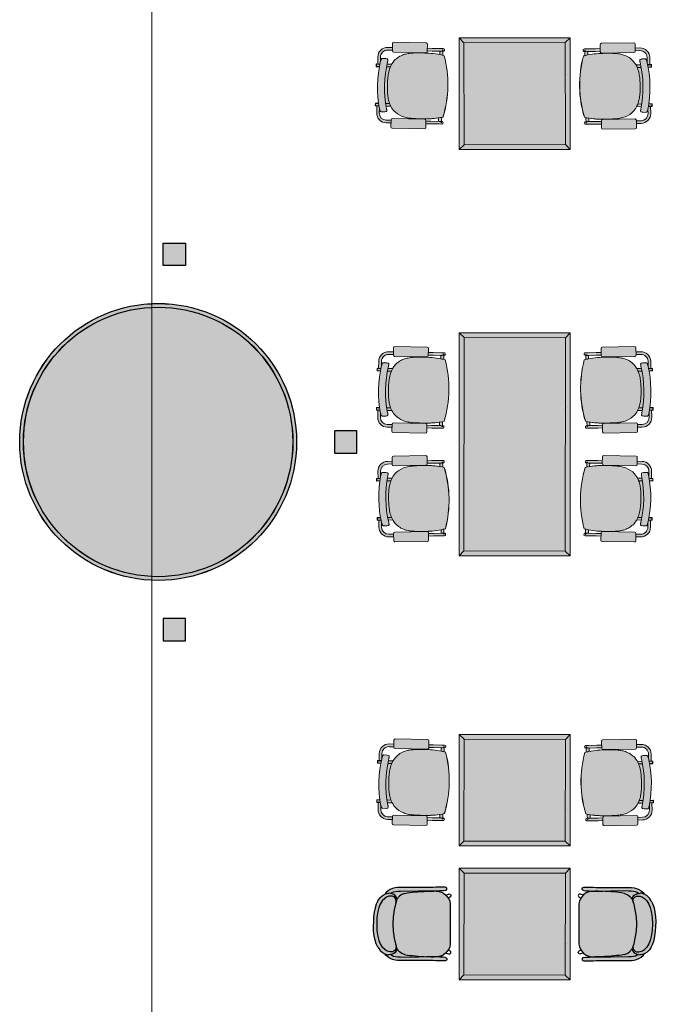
# Model space of a CAD drawing. Header units: millimetres. Extents: x 31882 to 271790, y -35693 to 24917.
# Tile 2 of 256: x 31882 to 36297, y 8266 to 14987. Entities that reach past the tile are written whole.
import ezdxf

# ---------------------------------------------------------------- set-up
doc = ezdxf.new("R2010")
doc.units = ezdxf.units.MM
doc.header["$MEASUREMENT"] = 0
doc.linetypes.add('DASHED', pattern=[19.05, 12.7, -6.35])
doc.linetypes.add('LEVEL-F-OVERALL LAYOUT$0$Overhead', pattern=[4, 2.5, -1.5])
for name, color, linetype, lineweight in [('00 Structural', 2, 'Continuous', 25), ('02 Furniture', 14, 'Continuous', 25), ('02_Elevation 00', 8, 'Continuous', 9), ('02_Elevation 01', 14, 'Continuous', 9), ('Furniture', 14, 'Continuous', 9), ('Grey - 8', 8, 'DASHED', 15), ('Layer 1', 7, 'Continuous', 0), ('LEVEL-F-OVERALL LAYOUT$0$A-FLOR-HRAL', 251, 'Continuous', 13), ('LEVEL-F-OVERALL LAYOUT$0$A-FLOR-OVHD', 251, 'LEVEL-F-OVERALL LAYOUT$0$Overhead', 5)]:
    doc.layers.add(name, color=color, linetype=linetype, lineweight=lineweight)
doc.layers.add('Furniture blocks', color=6, linetype='Continuous')

# ---------------------------------------------------------------- blocks, each defined once
blk = doc.blocks.new('24 x 24 seater')
at = {"layer": 'Layer 1'}
h = blk.add_hatch(color=209, dxfattribs=at)
h.dxf.hatch_style = 1
h.paths.add_polyline_path([(8583.42, 39.76), (8613.4, 39.76), (8613.4, 69.56), (8583.42, 69.56)])
h = blk.add_hatch(color=255, dxfattribs=at)
h.dxf.hatch_style = 1
h.paths.add_polyline_path([(8584.74, 41.02), (8612.13, 41.07), (8612.08, 68.29), (8584.69, 68.24)])
at = {"layer": '02_Elevation 01'}
for p, q in [((8583.42, 69.56), (8584.69, 68.24)), ((8613.4, 69.56), (8612.08, 68.29)), ((8583.42, 39.76), (8584.74, 41.02)), ((8603.63, 40.55), (8603.63, 40.54)), ((8603.64, 41.25), (8603.64, 41.24)), ((8613.4, 39.76), (8612.13, 41.07))]:
    blk.add_line(p, q, dxfattribs=at)
at = {"layer": '02_Elevation 01', "ltscale": 3}
for points in [[(8583.42, 39.76), (8613.4, 39.76), (8613.4, 69.56), (8583.42, 69.56)], [(8584.74, 41.02), (8612.13, 41.07), (8612.08, 68.29), (8584.69, 68.24)]]:
    blk.add_lwpolyline(points, close=True, dxfattribs=at)
blk = doc.blocks.new('asdasdasd')
at = {"layer": 'Furniture blocks', "ltscale": 3, "transparency": 33554687}
h = blk.add_hatch(color=254, dxfattribs=at)
h.dxf.hatch_style = 1
h.paths.add_polyline_path([(-395.72, -1387.3), (-395.76, -1386.82), (-395.72, -1386.38), (-395.7, -1386.21), (-395.51, -1385.76), (-395.94, -1386.09), (-396.43, -1386.63), (-396.79, -1387.21), (-397.04, -1387.84), (-397.2, -1388.5), (-397.29, -1389.2), (-397.33, -1389.93), (-397.36, -1396.93), (-397.36, -1398.72), (-397.37, -1399.44), (-397.37, -1399.86), (-397.38, -1400.07), (-397.44, -1400.67), (-397.45, -1401.17), (-397.45, -1401.96), (-397.35, -1402.24), (-397.11, -1402.41), (-396.82, -1402.41), (-396.58, -1402.24), (-396.49, -1401.95), (-396.43, -1401.52), (-396.43, -1401.4), (-396.42, -1400.92), (-396.39, -1400.58), (-396.37, -1400.05), (-396.37, -1399.86), (-396.36, -1399.45), (-396.36, -1398.89), (-396.36, -1398.84), (-396.36, -1398.74), (-396.36, -1398.72), (-396.36, -1396.93), (-396.39, -1394.77), (-396.37, -1389.96), (-396.34, -1389.28), (-396.26, -1388.67), (-396.13, -1388.13), (-395.94, -1387.65)])
h.paths.add_polyline_path([(-394.37, -1385.72), (-393.72, -1385.08), (-392.85, -1384.54), (-391.93, -1384.15), (-390.84, -1383.86), (-389.27, -1383.61), (-387.52, -1383.57), (-385.76, -1383.61), (-384.19, -1383.86), (-383.1, -1384.15), (-382.18, -1384.54), (-381.31, -1385.08), (-380.66, -1385.72), (-380.32, -1386.24), (-380.08, -1386.83), (-380.02, -1387.21, -0.526709), (-381.64, -1388.76), (-380.83, -1389.01, 0.349179), (-379.31, -1387.37), (-379.31, -1387.3), (-379.27, -1386.82), (-379.31, -1386.38), (-379.34, -1386.21), (-379.52, -1385.76), (-379.53, -1385.72), (-379.6, -1385.6), (-379.94, -1385.01), (-380.51, -1384.44), (-380.57, -1384.38), (-381.27, -1383.88), (-382.2, -1383.44), (-383.16, -1383.12), (-384.32, -1382.87), (-385.59, -1382.72), (-386.81, -1382.67), (-387.52, -1382.68), (-388.22, -1382.67), (-389.44, -1382.72), (-390.71, -1382.87), (-391.87, -1383.12), (-392.83, -1383.44), (-393.76, -1383.88), (-394.46, -1384.38), (-394.52, -1384.44), (-395.09, -1385.01), (-395.43, -1385.6), (-395.5, -1385.72), (-395.51, -1385.76), (-395.7, -1386.21), (-395.72, -1386.38), (-395.76, -1386.82), (-395.72, -1387.3), (-395.94, -1387.65), (-396.13, -1388.13), (-396.26, -1388.67), (-396.34, -1389.28), (-396.37, -1389.96), (-396.39, -1394.77), (-396.36, -1396.93), (-396.36, -1398.74), (-396.34, -1398.13), (-396.12, -1394.63), (-396.03, -1393.2), (-395.97, -1392.52), (-395.88, -1391.84), (-395.69, -1391.05), (-395.42, -1390.37), (-395.25, -1390.1), (-395.01, -1389.73), (-394.2, -1389.01), (-393.39, -1388.76, -0.526709), (-395.01, -1387.21), (-394.95, -1386.83), (-394.71, -1386.24)])
h.paths.add_polyline_path([(-378.61, -1386.63), (-379.09, -1386.09), (-379.52, -1385.76), (-379.34, -1386.21), (-379.31, -1386.38), (-379.27, -1386.82), (-379.31, -1387.3), (-379.1, -1387.65), (-378.9, -1388.13), (-378.77, -1388.67), (-378.7, -1389.28), (-378.66, -1389.96), (-378.64, -1394.77), (-378.67, -1396.93), (-378.67, -1398.72), (-378.67, -1398.74), (-378.67, -1398.84), (-378.67, -1398.89), (-378.67, -1399.45), (-378.66, -1399.86), (-378.66, -1400.05), (-378.64, -1400.58), (-378.61, -1400.92), (-378.6, -1401.4), (-378.6, -1401.52), (-378.54, -1401.95), (-378.45, -1402.24), (-378.21, -1402.41), (-377.92, -1402.41), (-377.68, -1402.24), (-377.58, -1401.96), (-377.58, -1401.17), (-377.6, -1400.67), (-377.65, -1400.07), (-377.66, -1399.86), (-377.66, -1399.44), (-377.67, -1398.72), (-377.67, -1396.93), (-377.7, -1389.93), (-377.74, -1389.2), (-377.83, -1388.5), (-377.99, -1387.84), (-378.24, -1387.21)])
h.paths.add_polyline_path([(-378.77, -1388.67), (-378.9, -1388.13), (-379.1, -1387.65), (-379.31, -1387.3), (-379.31, -1387.37, -0.349179), (-380.83, -1389.01), (-380.02, -1389.73), (-379.78, -1390.1), (-379.61, -1390.37), (-379.34, -1391.05), (-379.15, -1391.84), (-379.06, -1392.52), (-379.01, -1393.2), (-378.91, -1394.63), (-378.69, -1398.13), (-378.67, -1398.74), (-378.67, -1396.93), (-378.64, -1394.77), (-378.66, -1389.96), (-378.7, -1389.28)])
h = blk.add_hatch(color=255, dxfattribs=at)
h.dxf.hatch_style = 1
h.paths.add_polyline_path([(-380.32, -1386.24), (-380.66, -1385.72), (-381.31, -1385.08), (-382.18, -1384.54), (-383.1, -1384.15), (-384.19, -1383.86), (-385.76, -1383.61), (-387.52, -1383.57), (-389.27, -1383.61), (-390.84, -1383.86), (-391.93, -1384.15), (-392.85, -1384.54), (-393.72, -1385.08), (-394.37, -1385.72), (-394.71, -1386.24), (-394.95, -1386.83), (-395.01, -1387.21, 0.526709), (-393.39, -1388.76), (-392.88, -1388.6), (-391.34, -1388.25), (-389.43, -1387.97), (-387.52, -1387.88), (-385.6, -1387.97), (-383.69, -1388.25), (-382.15, -1388.6), (-381.64, -1388.76, 0.526709), (-380.02, -1387.21), (-380.08, -1386.83)])
h = blk.add_hatch(color=255, dxfattribs=at)
h.dxf.hatch_style = 1
h.paths.add_polyline_path([(-379.06, -1392.52), (-379.15, -1391.84), (-379.34, -1391.05), (-379.61, -1390.37), (-379.78, -1390.1), (-380.02, -1389.73), (-380.83, -1389.01), (-382.15, -1388.6), (-383.69, -1388.25), (-385.6, -1387.97), (-387.51, -1387.88), (-387.52, -1387.88), (-389.43, -1387.97), (-391.34, -1388.25), (-392.88, -1388.6), (-394.2, -1389.01), (-395.01, -1389.73), (-395.25, -1390.1), (-395.42, -1390.37), (-395.69, -1391.05), (-395.88, -1391.84), (-395.97, -1392.52), (-396.03, -1393.2), (-396.12, -1394.63), (-396.34, -1398.13), (-396.36, -1398.74), (-396.36, -1399.45), (-396.36, -1399.59, 0.369238), (-392.96, -1403.34), (-382.07, -1403.34, 0.369238), (-378.67, -1399.59), (-378.67, -1399.45), (-378.67, -1398.74), (-378.69, -1398.13), (-378.91, -1394.63), (-379.01, -1393.2)])
at = {"layer": 'Furniture blocks', "color": 14}
for p, q in [((-395.78, -1387.71), (-395.78, -1387.71)), ((-395.01, -1387.24), (-395.01, -1387.21)), ((-387.52, -1387.88), (-387.52, -1387.88)), ((-380.02, -1387.24), (-380.02, -1387.21)), ((-379.25, -1387.71), (-379.25, -1387.71)), ((-395.79, -1398.15), (-395.79, -1398.15)), ((-379.24, -1398.15), (-379.24, -1398.15))]:
    blk.add_line(p, q, dxfattribs=at)
for points in [[(-393.76, -1383.88), (-394.46, -1384.38), (-394.52, -1384.44), (-395.09, -1385.01), (-395.43, -1385.6), (-395.5, -1385.72), (-395.51, -1385.76), (-395.7, -1386.21), (-395.72, -1386.38), (-395.76, -1386.82)], [(-393.76, -1383.88), (-392.83, -1383.44), (-391.87, -1383.12), (-390.71, -1382.87), (-389.44, -1382.72), (-388.22, -1382.67), (-387.52, -1382.68)], [(-391.93, -1384.15), (-390.84, -1383.86), (-389.27, -1383.61), (-387.52, -1383.57), (-385.76, -1383.61), (-384.19, -1383.86), (-383.1, -1384.15), (-382.18, -1384.54), (-381.31, -1385.08)], [(-381.27, -1383.88), (-382.2, -1383.44), (-383.16, -1383.12), (-384.32, -1382.87), (-385.59, -1382.72), (-386.81, -1382.67), (-387.51, -1382.68)], [(-381.27, -1383.88), (-380.57, -1384.38), (-380.51, -1384.44), (-379.94, -1385.01), (-379.6, -1385.6), (-379.53, -1385.72), (-379.52, -1385.76), (-379.34, -1386.21), (-379.31, -1386.38), (-379.27, -1386.82)], [(-396.49, -1401.95), (-396.58, -1402.24), (-396.82, -1402.41), (-397.11, -1402.41), (-397.35, -1402.24), (-397.45, -1401.95), (-397.45, -1401.95), (-397.45, -1401.94), (-397.45, -1401.17), (-397.44, -1400.67), (-397.38, -1400.07), (-397.37, -1399.86), (-397.37, -1399.44), (-397.36, -1398.72), (-397.36, -1396.93), (-397.33, -1389.93), (-397.29, -1389.2), (-397.2, -1388.5), (-397.04, -1387.84), (-396.79, -1387.21), (-396.43, -1386.63), (-395.94, -1386.09), (-395.51, -1385.76)], [(-378.54, -1401.95), (-378.45, -1402.24), (-378.21, -1402.41), (-377.92, -1402.41), (-377.68, -1402.24), (-377.58, -1401.95), (-377.58, -1401.95), (-377.58, -1401.94), (-377.58, -1401.17), (-377.6, -1400.67), (-377.65, -1400.07), (-377.66, -1399.86), (-377.66, -1399.44), (-377.67, -1398.72), (-377.67, -1396.93), (-377.7, -1389.93), (-377.74, -1389.2), (-377.83, -1388.5), (-377.99, -1387.84), (-378.24, -1387.21), (-378.61, -1386.63), (-379.09, -1386.09), (-379.52, -1385.76)], [(-395.72, -1387.3), (-395.94, -1387.65), (-396.13, -1388.13), (-396.26, -1388.67), (-396.34, -1389.28), (-396.37, -1389.96), (-396.39, -1394.77)], [(-394.2, -1389.01), (-392.88, -1388.6), (-391.34, -1388.25), (-389.43, -1387.97), (-387.52, -1387.88), (-387.51, -1387.88), (-385.6, -1387.97), (-383.69, -1388.25), (-382.15, -1388.6), (-380.83, -1389.01)], [(-379.31, -1387.3), (-379.1, -1387.65), (-378.9, -1388.13), (-378.77, -1388.67), (-378.7, -1389.28), (-378.66, -1389.96), (-378.64, -1394.77)], [(-395.69, -1391.05), (-395.88, -1391.84), (-395.97, -1392.52), (-396.03, -1393.2), (-396.12, -1394.63), (-396.34, -1398.13), (-396.36, -1398.83), (-396.36, -1398.85), (-396.36, -1398.96)], [(-379.34, -1391.05), (-379.15, -1391.84), (-379.06, -1392.52), (-379.01, -1393.2), (-378.91, -1394.63), (-378.69, -1398.13), (-378.67, -1398.83), (-378.67, -1398.85), (-378.67, -1398.96)], [(-396.49, -1401.95), (-396.43, -1401.52), (-396.43, -1401.4), (-396.42, -1400.92), (-396.39, -1400.58), (-396.37, -1400.05), (-396.37, -1399.86), (-396.36, -1399.45), (-396.36, -1398.72), (-396.36, -1396.93), (-396.39, -1394.77)], [(-378.54, -1401.95), (-378.6, -1401.52), (-378.6, -1401.4), (-378.61, -1400.92), (-378.64, -1400.58), (-378.66, -1400.05), (-378.66, -1399.86), (-378.67, -1399.45), (-378.67, -1398.72), (-378.67, -1396.93), (-378.64, -1394.77)], [(-395.32, -1402.24), (-395.45, -1402.64), (-395.55, -1402.86), (-395.56, -1402.87), (-395.59, -1403.04), (-395.56, -1403.21), (-395.46, -1403.36), (-395.31, -1403.46), (-395.14, -1403.49), (-394.96, -1403.46), (-394.81, -1403.36), (-394.71, -1403.21), (-394.71, -1403.21), (-394.58, -1402.93)], [(-379.71, -1402.24), (-379.58, -1402.64), (-379.48, -1402.86), (-379.47, -1402.87), (-379.44, -1403.04), (-379.47, -1403.21), (-379.57, -1403.36), (-379.72, -1403.46), (-379.9, -1403.49), (-380.07, -1403.46), (-380.22, -1403.36), (-380.32, -1403.21), (-380.32, -1403.21), (-380.45, -1402.93)]]:
    blk.add_lwpolyline(points, dxfattribs=at)
for points in [[(-393.39, -1388.76, -0.526709), (-395.01, -1387.21), (-394.95, -1386.83), (-394.71, -1386.24), (-394.37, -1385.72), (-393.72, -1385.08), (-392.85, -1384.54), (-391.93, -1384.15)], [(-381.64, -1388.76, 0.526709), (-380.02, -1387.21), (-380.08, -1386.83), (-380.32, -1386.24), (-380.66, -1385.72), (-381.31, -1385.08)], [(-395.69, -1391.05), (-395.42, -1390.37), (-395.25, -1390.1), (-395.01, -1389.73), (-394.2, -1389.01, -0.349179), (-395.72, -1387.37), (-395.72, -1387.3), (-395.76, -1386.82)], [(-379.34, -1391.05), (-379.61, -1390.37), (-379.78, -1390.1), (-380.02, -1389.73), (-380.83, -1389.01, 0.349179), (-379.31, -1387.37), (-379.31, -1387.3), (-379.27, -1386.82)], [(-396.36, -1399.59, 0.369238), (-392.96, -1403.34), (-382.07, -1403.34, 0.369238), (-378.67, -1399.59)]]:
    blk.add_lwpolyline(points, format="xyb", dxfattribs=at)
blk = doc.blocks.new('eryey')
at = {"layer": '02 Furniture', "xscale": -1, "rotation": 270.0000000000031}
blk.add_blockref('24 x 24 seater', (1719335.06, -87332.11), dxfattribs=at)
at = {"layer": 'Furniture blocks', "rotation": 90.0000000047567}
blk.add_blockref('asdasdasd', (1717969.12, -78346.21), dxfattribs=at)
at = {"layer": 'Furniture blocks', "xscale": -1, "rotation": 269.9999999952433}
blk.add_blockref('asdasdasd', (1720810.36, -78346.21), dxfattribs=at)
blk = doc.blocks.new('A$C8e4e445a')
at = {"layer": 'Grey - 8', "linetype": 'Continuous'}
h = blk.add_hatch(color=255, dxfattribs=at)
h.dxf.hatch_style = 1
h.paths.add_polyline_path([(14.26, 9.21, -0.414214), (16.21, 7.95), (16.44, 6.86, -0.005063), (16.65, 6.36), (17.15, 6.47), (16.81, 8.08, 0.414214), (14.13, 9.81), (13.05, 9.58), (13.18, 8.97)])
edge = h.paths.add_edge_path()
edge.add_line((4.14, 7.04), (5.24, 7.28))
edge.add_line((5.24, 7.28), (5.11, 7.88))
edge.add_line((5.11, 7.88), (4.01, 7.65))
edge.add_line((4.01, 7.65), (2.1, 7.24))
edge.add_line((2.1, 7.24), (1.5, 7.11))
edge.add_ellipse((1.57, 6.81), major_axis=(-0.065, 0.302), ratio=0.999507, start_angle=0, end_angle=180)
edge.add_line((1.63, 6.51), (1.72, 6.53))
edge.add_line((1.72, 6.53), (1.65, 6.83))
edge.add_line((1.65, 6.83), (1.7, 6.84))
edge.add_arc((2.01, 6.91), 0.317, 193.0455, 229.9666)
edge.add_ellipse((2, 6.9), major_axis=(-0.065, 0.302), ratio=0.999507, start_angle=127.812, end_angle=180)
edge.add_line((2.07, 6.6), (2.23, 6.64))
edge.add_line((2.23, 6.64), (4.14, 7.04))
edge = h.paths.add_edge_path()
edge.add_line((2.37, 6.67), (2.23, 6.64))
edge.add_line((2.23, 6.64), (2.07, 6.6))
edge.add_ellipse((2, 6.9), major_axis=(-0.065, 0.302), ratio=0.999507, start_angle=127.812, end_angle=180, ccw=False)
edge.add_arc((2.01, 6.91), 0.317, 193.0455, 229.9666, ccw=False)
edge.add_line((1.7, 6.84), (1.65, 6.83))
edge.add_arc((1.96, 6.89), 0.309, 191.2342, 192.0588)
edge.add_line((1.65, 6.82), (1.91, 5.62))
edge.add_arc((8.42, -8.27), 15.33, 112.5635, 115.1051, ccw=False)
edge.add_line((2.53, 5.89), (2.37, 6.67))
h = blk.add_hatch(color=255, dxfattribs=at)
h.dxf.hatch_style = 1
h.paths.add_polyline_path([(4.57, -8.5, 0.017446), (5.59, -8.51, 0.029294), (7.67, -8.32, 0.016595), (9.54, -7.98, 0.004864), (10.59, -7.74, 0.007199), (11.39, -7.54, 0.012078), (12.08, -7.34, 0.022183), (12.87, -7.05, 0.0396), (13.81, -6.57, 0.127383), (15.61, -4.72, 0.084429), (16.17, -3.07), (17.05, -2.89, 0.082269), (15.28, 5.43), (14.39, 5.25, 0.012075), (14.2, 5.51, 0.080463), (13.11, 6.6, 0.119714), (10.82, 7.48, 0.044888), (9.57, 7.52, 0.024281), (8.45, 7.41, 0.010103), (7.41, 7.23, 0.005653), (6.34, 7.01, 0.010314), (5.11, 6.73, 0.000413), (5.08, 6.72, 0.003973), (4.64, 6.6, 0.001388), (4.53, 6.57, 0.012418), (3.54, 6.26, 0.034746), (1.59, 5.46, 0.068473), (2.12, -1.73, 0.06847)])
edge = h.paths.add_edge_path()
edge.add_ellipse((9.26, -10.13), major_axis=(0.16, 0.247), ratio=0.992436, start_angle=135.2175, end_angle=224.7825)
edge.add_line((9.32, -10.42), (16.68, -8.84))
edge.add_ellipse((16.62, -8.56), major_axis=(0.247, -0.16), ratio=0.992436, start_angle=-44.7825, end_angle=44.7825)
edge.add_line((16.91, -8.5), (16.56, -6.85))
edge.add_ellipse((16.27, -6.91), major_axis=(0.16, 0.247), ratio=0.992436, start_angle=-44.7825, end_angle=44.7825)
edge.add_line((16.21, -6.62), (8.84, -8.2))
edge.add_ellipse((8.91, -8.48), major_axis=(0.247, -0.16), ratio=0.992436, start_angle=135.2175, end_angle=224.7825)
edge.add_line((8.62, -8.54), (8.97, -10.19))
h.paths.add_polyline_path([(17.08, -4.11, 0.00295), (17.08, -4.23, 0.003672), (17.08, -4.33, 0.005417), (17.08, -4.4, 0.010104), (17.09, -4.47, 0.012558), (17.09, -4.51, 0.030037), (17.1, -4.56, 0.06285), (17.13, -4.62, 0.25677), (17.3, -4.73), (17.64, -4.74, 0.063281), (17.7, -4.74), (18.43, -4.58, 0.06795), (18.49, -4.56, 0.104385), (18.57, -4.49, 0.059613), (18.62, -4.42, 0.034679), (18.64, -4.34, 0.021016), (18.66, -4.26, 0.020694), (18.68, -4.13, 0.026288), (18.69, -3.92, 0.106209), (16.35, 7.07, 0.027911), (16.24, 7.27, 0.019034), (16.18, 7.36, 0.01967), (16.14, 7.42, 0.021188), (16.1, 7.46, 0.041274), (16.04, 7.51, 0.065891), (15.97, 7.55, 0.143639), (15.84, 7.56), (15.11, 7.4, 0.062962), (15.05, 7.38), (14.75, 7.23, 0.277506), (14.63, 7.05, 0.055383), (14.64, 6.98, 0.022248), (14.65, 6.93, 0.011237), (14.67, 6.88, 0.007592), (14.69, 6.82, 0.005316), (14.73, 6.72, 0.004066), (14.8, 6.57, -0.106077)])
edge = h.paths.add_edge_path()
edge.add_ellipse((5.56, 7.21), major_axis=(-0.16, -0.247), ratio=0.992436, start_angle=-44.7825, end_angle=44.7825)
edge.add_line((5.61, 6.92), (12.98, 8.49))
edge.add_ellipse((12.92, 8.78), major_axis=(-0.247, 0.16), ratio=0.992436, start_angle=135.2175, end_angle=224.7825)
edge.add_line((13.2, 8.84), (12.85, 10.49))
edge.add_ellipse((12.57, 10.43), major_axis=(-0.16, -0.247), ratio=0.992436, start_angle=135.2175, end_angle=224.7825)
edge.add_line((12.51, 10.71), (5.14, 9.14))
edge.add_ellipse((5.2, 8.85), major_axis=(-0.247, 0.16), ratio=0.992436, start_angle=-44.7825, end_angle=44.7825)
edge.add_line((4.92, 8.8), (5.27, 7.14))
h = blk.add_hatch(color=255, dxfattribs=at)
h.dxf.hatch_style = 1
h.paths.add_polyline_path([(17.46, 6.49), (16.67, 6.32, -0.0051), (16.87, 5.82), (17.57, 5.97)], flags=16)
h.paths.add_polyline_path([(15.28, 5.43, 0.006033), (15.04, 6.02), (13.98, 5.79, -0.018312), (14.2, 5.51, -0.012075), (14.39, 5.25)])
h.paths.add_polyline_path([(16.87, 5.82, -0.000383), (16.89, 5.78), (17.59, 5.93, 0.414214), (17.62, 5.98), (17.51, 6.5, 0.414214), (17.46, 6.53), (16.65, 6.36, -0.000384), (16.67, 6.32), (17.46, 6.49), (17.47, 6.49), (17.58, 5.97)])
h = blk.add_hatch(color=255, dxfattribs=at)
h.dxf.hatch_style = 1
h.paths.add_polyline_path([(17.67, -6.74), (16.58, -6.97), (16.71, -7.58), (17.8, -7.35, 0.414214), (19.53, -4.67), (19.19, -3.06), (18.68, -3.17, -0.004928), (18.69, -3.7), (18.93, -4.8, -0.414214)])
edge = h.paths.add_edge_path()
edge.add_ellipse((5.54, -9.65), major_axis=(0.065, -0.302), ratio=0.999507, start_angle=180, end_angle=232.188)
edge.add_arc((5.55, -9.65), 0.317, 154.1198, 191.1034)
edge.add_line((5.24, -9.71), (5.19, -9.72))
edge.add_line((5.19, -9.72), (5.12, -9.42))
edge.add_line((5.12, -9.42), (5.04, -9.44))
edge.add_ellipse((5.11, -9.74), major_axis=(-0.065, 0.302), ratio=0.999507, start_angle=0, end_angle=180)
edge.add_line((5.17, -10.04), (5.77, -9.92))
edge.add_line((5.77, -9.92), (7.67, -9.51))
edge.add_line((7.67, -9.51), (8.78, -9.27))
edge.add_line((8.78, -9.27), (8.65, -8.67))
edge.add_line((8.65, -8.67), (7.54, -8.91))
edge.add_line((7.54, -8.91), (5.64, -9.31))
edge.add_line((5.64, -9.31), (5.48, -9.35))
edge = h.paths.add_edge_path()
edge.add_arc((5.51, -9.65), 0.326, 192.0798, 192.8626)
edge.add_line((5.19, -9.72), (5.24, -9.71))
edge.add_arc((5.55, -9.65), 0.317, 154.1198, 191.1034, ccw=False)
edge.add_ellipse((5.54, -9.65), major_axis=(0.065, -0.302), ratio=0.999507, start_angle=180, end_angle=232.188, ccw=False)
edge.add_line((5.48, -9.35), (5.64, -9.31))
edge.add_line((5.64, -9.31), (5.78, -9.28))
edge.add_line((5.78, -9.28), (5.61, -8.51))
edge.add_arc((5.2, 6.11), 14.62, 268.9326, 271.599, ccw=False)
edge.add_line((4.93, -8.51), (5.19, -9.72))
h = blk.add_hatch(color=255, dxfattribs=at)
h.dxf.hatch_style = 1
h.paths.add_polyline_path([(19.48, -2.96), (19.36, -2.43), (18.66, -2.58, -0.005101), (18.68, -3.13)])
h.paths.add_polyline_path([(17.05, -2.89), (16.17, -3.07, -0.032893), (16.02, -3.74), (17.07, -3.51, 0.006033)])
h = blk.add_hatch(color=255, dxfattribs=at)
h.dxf.hatch_style = 1
h.paths.add_polyline_path([(18.68, -3.13, -0.000384), (18.68, -3.17), (19.49, -3, 0.414214), (19.53, -2.95), (19.41, -2.42, 0.414214), (19.36, -2.39), (18.66, -2.54, -0.000383), (18.66, -2.58), (19.36, -2.43), (19.37, -2.43), (19.49, -2.96)])
at = {"layer": 'Furniture'}
for p, q in [((12.51, 10.71), (5.14, 9.14)), ((13.2, 8.84), (12.85, 10.49)), ((14.13, 9.81), (13.05, 9.58)), ((14.26, 9.21), (13.18, 8.97)), ((2.1, 7.24), (1.5, 7.11)), ((2.1, 7.24), (4.01, 7.65)), ((2.23, 6.64), (4.14, 7.04)), ((5.11, 7.88), (4.01, 7.65)), ((5.24, 7.28), (4.14, 7.04)), ((4.92, 8.8), (5.27, 7.14)), ((5.61, 6.92), (12.98, 8.49)), ((14.75, 7.23), (15.05, 7.38)), ((15.84, 7.56), (15.11, 7.4)), ((16.44, 6.86), (16.21, 7.95)), ((17.15, 6.47), (16.81, 8.08)), ((1.72, 6.53), (1.63, 6.51)), ((1.7, 6.84), (1.65, 6.83)), ((1.91, 5.62), (1.65, 6.82)), ((2.23, 6.64), (2.07, 6.6)), ((2.53, 5.89), (2.37, 6.67)), ((13.98, 5.79), (15.04, 6.02)), ((15.28, 5.43), (14.39, 5.25)), ((17.46, 6.53), (16.65, 6.36)), ((17.46, 6.49), (16.67, 6.32)), ((17.57, 5.97), (16.87, 5.82)), ((16.87, 5.82), (17.58, 5.97)), ((16.89, 5.78), (17.59, 5.93)), ((17.57, 5.97), (17.46, 6.49)), ((17.47, 6.49), (17.46, 6.49)), ((17.58, 5.97), (17.47, 6.49)), ((17.62, 5.98), (17.51, 6.5)), ((2.12, -1.73), (2.1, -1.73)), ((2.12, -1.73), (2.1, -1.73)), ((2.12, -1.73), (2.12, -1.73)), ((2.12, -1.73), (2.12, -1.73)), ((17.07, -3.51), (16.02, -3.74)), ((16.16, -3.08), (17.05, -2.89)), ((17.7, -4.74), (18.43, -4.58)), ((19.36, -2.39), (18.66, -2.54)), ((19.36, -2.43), (18.66, -2.58)), ((19.48, -2.96), (18.68, -3.13)), ((18.68, -3.13), (19.49, -2.96)), ((18.68, -3.17), (19.49, -3)), ((18.69, -3.7), (18.93, -4.8)), ((19.19, -3.06), (19.53, -4.67)), ((19.48, -2.96), (19.36, -2.43)), ((19.37, -2.43), (19.36, -2.43)), ((19.49, -2.96), (19.37, -2.43)), ((19.53, -2.95), (19.41, -2.42)), ((16.21, -6.62), (8.84, -8.2)), ((16.91, -8.5), (16.56, -6.85)), ((17.67, -6.74), (16.58, -6.97)), ((17.64, -4.74), (17.3, -4.73)), ((5.19, -9.72), (4.93, -8.51)), ((5.78, -9.28), (5.61, -8.51)), ((5.64, -9.31), (7.54, -8.91)), ((8.65, -8.67), (7.54, -8.91)), ((8.62, -8.54), (8.97, -10.19)), ((9.32, -10.42), (16.68, -8.84)), ((17.8, -7.35), (16.71, -7.58)), ((5.12, -9.42), (5.04, -9.44)), ((5.77, -9.92), (5.17, -10.04)), ((5.19, -9.72), (5.24, -9.71)), ((5.64, -9.31), (5.48, -9.35)), ((5.77, -9.92), (7.67, -9.51)), ((8.78, -9.27), (7.67, -9.51))]:
    blk.add_line(p, q, dxfattribs=at)
for points in [[(1.57, 5.45, -0.037417), (3.7, 6.32, -0.010908), (4.53, 6.57, -0.01045), (5.59, 6.85, -0.00839), (6.72, 7.09, -0.002115), (7.12, 7.17)], [(1.59, 5.46, -0.034746), (3.54, 6.26, -0.019543), (5.11, 6.73, -0.010314), (6.34, 7.01, -0.005715), (7.42, 7.23)], [(1.59, 5.46, -0.035107), (3.55, 6.27, -0.014267), (4.64, 6.6, -0.01493), (6.3, 7.01)], [(7.42, 7.23, -0.009988), (8.45, 7.41, -0.0241), (9.56, 7.52, -0.045191), (10.82, 7.48, -0.119714), (13.11, 6.6, -0.080463), (14.2, 5.51, -0.046498), (14.85, 4.44, -0.028639), (15.27, 3.41, -0.022988), (15.66, 2.12, -0.010481), (15.87, 1.21)], [(14.8, 6.57, -0.004233), (14.73, 6.72, -0.00481), (14.7, 6.81, -0.008671), (14.67, 6.88, -0.011237), (14.65, 6.93, -0.022248), (14.64, 6.98, -0.039049), (14.63, 7.03, -0.300994), (14.75, 7.23)], [(15.05, 7.38), (15.05, 7.38, -0.062769), (15.11, 7.4)], [(15.84, 7.56, -0.143467), (15.97, 7.55, -0.07219), (16.05, 7.51, -0.039766), (16.1, 7.46, -0.022115), (16.14, 7.41, -0.017208), (16.18, 7.36, -0.021304), (16.25, 7.25, -0.027023), (16.35, 7.06)], [(16.35, 7.06), (16.35, 7.06, -0.106115), (18.69, -3.92)], [(2.1, -1.73), (2.1, -1.73, -0.068515), (1.57, 5.45)], [(2.12, -1.73), (2.12, -1.73, -0.068473), (1.59, 5.46)], [(2.12, -1.73), (2.12, -1.73, -0.068473), (1.59, 5.46)], [(1.65, 6.83), (1.65, 6.83, 0.003597), (1.65, 6.82)], [(1.8, 6.67), (1.8, 6.67, -0.162507), (1.7, 6.84)], [(17.08, -4.1), (17.08, -4.1, 0.105972), (14.8, 6.57)], [(15.87, 1.21, -0.017649), (16.13, -0.26, -0.024735), (16.25, -1.51, -0.04293), (16.19, -2.9, -0.092853), (15.61, -4.72, -0.127383), (13.81, -6.57, -0.0396), (12.87, -7.05, -0.022183), (12.08, -7.34, -0.012078), (11.39, -7.54, -0.006956), (10.62, -7.73)], [(4.56, -8.5), (4.56, -8.5, -0.068515), (2.1, -1.73)], [(4.57, -8.5), (4.57, -8.5, -0.068474), (2.12, -1.73)], [(17.3, -4.73, -0.260013), (17.13, -4.62, -0.07066), (17.1, -4.55, -0.024429), (17.09, -4.51, -0.014445), (17.09, -4.46, -0.009002), (17.08, -4.4, -0.006112), (17.08, -4.31, -0.003772), (17.08, -4.21, -0.002709), (17.08, -4.1)], [(18.69, -3.92, -0.026771), (18.68, -4.13, -0.020694), (18.66, -4.26, -0.016461), (18.65, -4.32, -0.042359), (18.62, -4.42, -0.059613), (18.57, -4.49, -0.104385), (18.49, -4.56, -0.06795), (18.43, -4.58)], [(17.7, -4.74), (17.7, -4.74, -0.062723), (17.64, -4.74)], [(10.62, -7.73, -0.004989), (9.54, -7.98, -0.016595), (7.67, -8.32, -0.029294), (5.59, -8.51, -0.017446), (4.57, -8.5)], [(5.19, -9.72), (5.19, -9.72, 0.003416), (5.19, -9.72)], [(5.24, -9.71), (5.24, -9.71, -0.162787), (5.26, -9.52)]]:
    blk.add_lwpolyline(points, format="xyb", dxfattribs=at)
for centre, radius, start, end in [((14.6, 7.6), 2.26, 12.0588, 102.0588), ((14.6, 7.6), 1.64, 12.0588, 102.0588), ((17.47, 6.49), 0.0412, 12.0588, 102.0588), ((17.58, 5.97), 0.0412, 282.0588, 12.0588), ((19.37, -2.43), 0.0412, 12.0588, 102.0588), ((19.49, -2.96), 0.0412, 282.0588, 12.0588), ((17.33, -5.14), 1.64, 282.0588, 12.0588), ((17.33, -5.14), 2.26, 282.0588, 12.0588)]:
    blk.add_arc(centre, radius, start, end, dxfattribs=at)
for centre, major_axis, ratio, start_param, end_param in [((12.57, 10.43), (-0.16, -0.247), 0.992436, 2.359991, 3.923195), ((1.57, 6.81), (-0.065, 0.302), 0.999507, 0, 3.141593), ((5.2, 8.85), (-0.247, 0.16), 0.992436, -0.781602, 0.781602), ((5.56, 7.21), (-0.16, -0.247), 0.992436, -0.781602, 0.781602), ((12.92, 8.78), (-0.247, 0.16), 0.992436, 2.359991, 3.923195), ((2, 6.9), (-0.065, 0.302), 0.999507, 2.230741, 3.141593), ((16.27, -6.91), (0.16, 0.247), 0.992436, -0.781602, 0.781602), ((8.91, -8.48), (0.247, -0.16), 0.992436, 2.359991, 3.923195), ((16.62, -8.56), (0.247, -0.16), 0.992436, -0.781602, 0.781602), ((5.11, -9.74), (-0.065, 0.302), 0.999507, 0, 3.141593), ((5.54, -9.65), (0.065, -0.302), 0.999507, 3.141593, 4.052444), ((9.26, -10.13), (0.16, 0.247), 0.992436, 2.359991, 3.923195)]:
    blk.add_ellipse(centre, major_axis=major_axis, ratio=ratio, start_param=start_param, end_param=end_param, dxfattribs=at)
blk = doc.blocks.new('steel cols')
at = {"layer": '00 Structural', "ltscale": 0.25}
h = blk.add_hatch(color=10, dxfattribs=at)
h.dxf.hatch_style = 1
h.paths.add_polyline_path([(1723381.98, -77443.61), (1723381.98, -77449.61), (1723387.98, -77449.61), (1723387.98, -77443.61)])
blk.add_lwpolyline([(1723381.98, -77443.61), (1723387.98, -77443.61), (1723387.98, -77449.61), (1723381.98, -77449.61)], close=True, dxfattribs=at)
blk = doc.blocks.new('cut elements')
at = {"ltscale": 0.25}
h = blk.add_hatch(color=253, dxfattribs=at)
h.dxf.hatch_style = 1
h.paths.add_polyline_path([(0, 51.21), (-63.09, 51.21), (-63.09, 0), (0, 0)])
h.paths.add_polyline_path([(-7.89, 43.32), (-7.89, 7.89), (-55.2, 7.89), (-55.2, 43.32)], flags=16)
h.paths.add_polyline_path([(255.79, 43.54, 1), (328.2, 43.54, 1)])
h = blk.add_hatch(color=207, dxfattribs=at)
h.dxf.hatch_style = 1
h.paths.add_polyline_path([(329.2, 43.54, 1), (254.79, 43.54, 1)])
h.paths.add_polyline_path([(255.79, 43.54, -1), (328.2, 43.54, -1)], flags=16)
at = {"layer": '00 Structural', "ltscale": 0.25}
for radius in [37.21, 36.21]:
    blk.add_circle((292, 43.54), radius, dxfattribs=at)
blk = doc.blocks.new('r4ttwt')
at = {"layer": '00 Structural', "rotation": 90}
blk.add_blockref('cut elements', (1718777.03, -79160.95), dxfattribs=at)

msp = doc.modelspace()

# ---------------------------------------------------------------- hatches: boundary and pattern name
at = {"layer": 'Furniture'}
h = msp.add_hatch(color=209, dxfattribs=at)
h.dxf.hatch_style = 1
h.paths.add_polyline_path([(35639.8, 12850.2), (35639.8, 11327.5), (34882.8, 11327.5), (34882.8, 12850.2)])
h = msp.add_hatch(color=255, dxfattribs=at)
h.dxf.hatch_style = 1
h.paths.add_polyline_path([(35607.7, 12816.7), (35606.3, 11359.6), (34914.9, 11360.9), (34916.3, 12818.1)])

# ---------------------------------------------------------------- linework, layer by layer
at = {"layer": '02_Elevation 00', "ltscale": 0.25}
msp.add_line((32785.2, 19599.1), (32785.2, 4688.2), dxfattribs=at)
at = {"layer": 'Furniture'}
for p, q in [((34882.8, 12850.2), (34916.3, 12818.1)), ((35639.8, 12850.2), (35607.7, 12816.7)), ((35601.8, 12336.6), (35602.1, 12336.6)), ((35619.6, 12337), (35620, 12337)), ((34882.8, 11327.5), (34914.9, 11360.9)), ((35639.8, 11327.5), (35606.3, 11359.6))]:
    msp.add_line(p, q, dxfattribs=at)
at = {"layer": 'Furniture', "ltscale": 3}
for points in [[(35639.8, 12850.2), (35639.8, 11327.5), (34882.8, 11327.5), (34882.8, 12850.2)], [(35607.7, 12816.7), (35606.3, 11359.6), (34914.9, 11360.9), (34916.3, 12818.1)]]:
    msp.add_lwpolyline(points, close=True, dxfattribs=at)
at = {"layer": 'LEVEL-F-OVERALL LAYOUT$0$A-FLOR-HRAL'}
msp.add_circle((32827.5, 12104.9), 919, dxfattribs=at)
at = {"layer": 'LEVEL-F-OVERALL LAYOUT$0$A-FLOR-OVHD'}
msp.add_line((32226.4, 12797.6), (32226.4, 12801), dxfattribs=at)

# ---------------------------------------------------------------- block references
at = {"xscale": 25.4, "yscale": 25.4, "zscale": 25.4}
msp.add_blockref('r4ttwt', (-43623003, 2015376.2), dxfattribs=at)
at = {"layer": '00 Structural', "yscale": 25.4, "zscale": 25.4}
for name, p, xscale, rotation in [('cut elements', (33933.5, 4688.2), 25.4, 90), ('cut elements', (33933.5, 4688.2), 25.4, 90), ('steel cols', (2001252.7, -43761873.5), -25.4, 270), ('steel cols', (-43741040.7, -1956320.3), -25.4, 180)]:
    msp.add_blockref(name, p, dxfattribs=dict(at, xscale=xscale, rotation=rotation))
at = {"layer": '00 Structural', "xscale": 25.4, "yscale": 25.4, "zscale": 25.4}
msp.add_blockref('steel cols', (-43741040.7, 1980530), dxfattribs=at)
at = {"layer": 'Furniture', "color": 1, "ltscale": 0.2, "zscale": 29.35254408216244}
for p, xscale, yscale, rotation in [((34854.1, 14468), 29.35254408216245, 29.35254408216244, 166.7485022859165), ((35656.2, 14466.4), -29.35254408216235, 29.35254408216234, 193.0261418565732), ((34861.1, 12391.8), 29.35254408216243, 29.35254408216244, 166.8676769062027), ((35662.9, 12391.8), -29.35254408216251, 29.35254408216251, 193.1323230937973), ((34862.4, 11785.9), -29.35254408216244, 29.35254408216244, 13.13232309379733), ((35661.6, 11785.9), 29.35254408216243, 29.35254408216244, 346.8676769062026), ((34863.5, 9713.4), 29.35254408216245, 29.35254408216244, 166.7485022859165), ((35665.6, 9711.8), -29.35254408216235, 29.35254408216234, 193.0261418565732)]:
    msp.add_blockref('A$C8e4e445a', p, dxfattribs=dict(at, xscale=xscale, yscale=yscale, rotation=rotation))
at = {"layer": 'Furniture'}
for name, p, xscale, yscale, zscale, rotation in [('24 x 24 seater', (36649.6, -203917.5), 25.40000000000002, 25.40000000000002, 25.40000000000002, 90), ('24 x 24 seater', (36649.6, 228127.3), -25.40000000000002, 25.40000000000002, 25.4, 89.99999999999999), ('eryey', (43707760, -1991022.2), 25.4, 25.4, 25.4, 180)]:
    msp.add_blockref(name, p, dxfattribs=dict(at, xscale=xscale, yscale=yscale, zscale=zscale, rotation=rotation))

doc.saveas('drawing.dxf')
